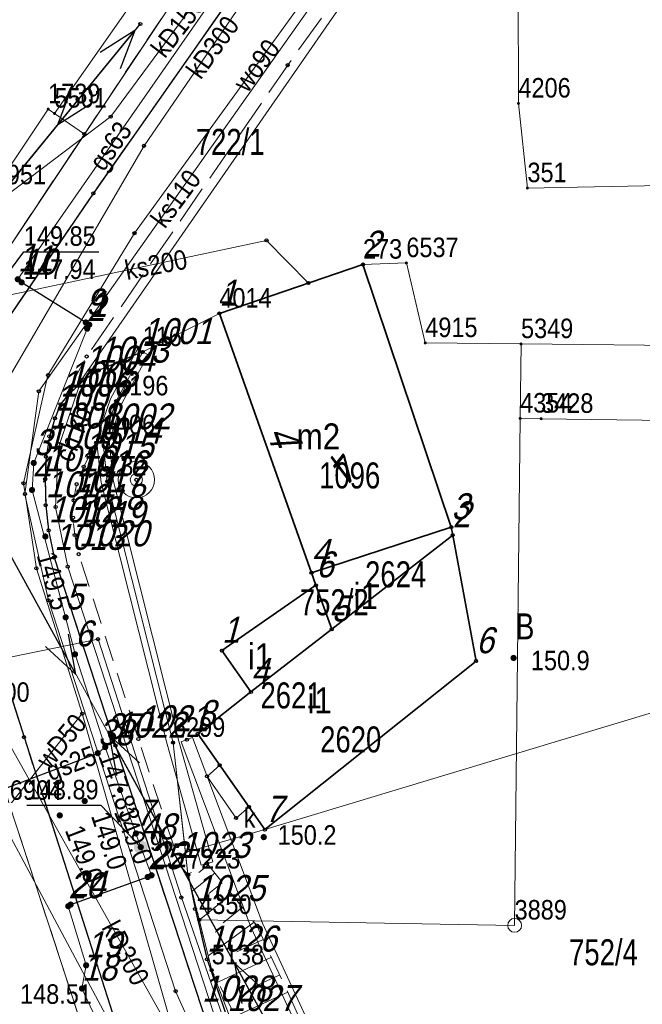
# Model space of a CAD drawing. Header units: metres. Extents: x 5548743 to 5556416, y 5707500 to 5714000.
# Tile 204 of 244: x 5554537 to 5554573, y 5710426 to 5710482. Entities that reach past the tile are written whole.
import ezdxf
from ezdxf.enums import TextEntityAlignment as Align

# ---------------------------------------------------------------- set-up
doc = ezdxf.new("R2010")
doc.units = ezdxf.units.M
for name, pattern in [('1.5_0.75', [2.25, 1.5, -0.75]), ('2.25_0.75', [3, 2.25, -0.75]), ('219-1000', [0]), ('suep_nn_1000', [0])]:
    doc.linetypes.add(name, pattern=pattern)
doc.layers.get('0').update_dxf_attribs({"color": 2, "lineweight": 5})
doc.styles.get("Standard").update_dxf_attribs({"font": 'Working1250', "width": 0.75})
doc.linetypes.add('902-1000', pattern='A,5,0,[1,ksztalty.shx,S=1,R=0,X=0,Y=0],5', length=10)
doc.linetypes.add('otdn_1000', pattern='A,7,0,[21,ksztalty.shx,S=0.7,R=0,X=0,Y=0]', length=7)

# ---------------------------------------------------------------- blocks, each defined once
blk = doc.blocks.new('PUNKTBUD')
at = {"color": 0}
blk.add_circle((0, 0), 0.09, dxfattribs=at)
blk = doc.blocks.new('203')
at = {"linetype": 'Continuous', "lineweight": 0}
h = blk.add_hatch(color=0, dxfattribs=at)
edge = h.paths.add_edge_path()
edge.add_arc((0, 0), 0.09, 0, 360)
blk = doc.blocks.new('202')
at = {"color": 0, "linetype": 'Continuous', "lineweight": 0}
blk.add_circle((0, 0), 0.4, dxfattribs=at)
blk = doc.blocks.new('PW01')
at = {"linetype": 'Continuous', "lineweight": 13}
h = blk.add_hatch(color=0, dxfattribs=at)
edge = h.paths.add_edge_path()
edge.add_arc((0, 0), 0.18, 0, 360)
blk = doc.blocks.new('SUEP1')
at = {"color": 0, "linetype": 'Continuous'}
for p, q in [((7.5, 0), (5.25, 0.75)), ((22.5, 0), (20.25, 0.75)), ((0, 0), (7.5, 0)), ((7.5, 0), (5.25, -0.75)), ((7.5, 0), (22.5, 0)), ((22.5, 0), (20.25, -0.75))]:
    blk.add_line(p, q, dxfattribs=at)
blk = doc.blocks.new('US13')
at = {"color": 0, "linetype": 'Continuous', "lineweight": 13}
for radius in [1.05, 0.35]:
    blk.add_circle((0, 0), radius, dxfattribs=at)
blk = doc.blocks.new('US25')
at = {"linetype": 'Continuous', "lineweight": 13}
h = blk.add_hatch(color=0, dxfattribs=at)
edge = h.paths.add_edge_path()
edge.add_arc((0, 0), 0.4, 0, 360)
blk = doc.blocks.new('PIKIETAW1891')
at = {"color": 0}
blk.add_circle((0, 0), 0.09, dxfattribs=at)

msp = doc.modelspace()

# ---------------------------------------------------------------- linework, layer by layer
at = {"layer": '000 Inne (niezydentyfikowane)', "color": 7, "linetype": 'CONTINUOUS', "lineweight": 18, "flags": 128}
for points in [[(5554548.18, 5710433.58), (5554547.63, 5710433.14)], [(5554548.55, 5710433.12), (5554547.25, 5710432.07)], [(5554548.99, 5710432.56), (5554548.22, 5710431.94)], [(5554549.52, 5710431.91), (5554547.66, 5710430.41)], [(5554550.14, 5710431.14), (5554549.03, 5710430.25)], [(5554550.83, 5710430.28), (5554548.17, 5710428.35)], [(5554551.35, 5710429.29), (5554549.82, 5710428.58)], [(5554551.83, 5710428.26), (5554548.73, 5710426.83)], [(5554552.3, 5710427.25), (5554550.77, 5710426.54)], [(5554552.76, 5710426.25), (5554549.75, 5710424.86)]]:
    msp.add_lwpolyline(points, dxfattribs=at)
at = {"layer": '217-kontur klasyfikacyjny', "color": 3, "linetype": 'CONTINUOUS', "lineweight": 18, "flags": 128}
for points in [[(5554580.53, 5710444.41), (5554551.45, 5710435.62)], [(5554551.45, 5710435.62), (5554546.87, 5710434.31)], [(5554546.87, 5710434.31), (5554547.01, 5710433.04)], [(5554547.01, 5710433.04), (5554547.66, 5710430.42)], [(5554547.66, 5710430.42), (5554548.38, 5710427.52)], [(5554548.38, 5710427.52), (5554550.53, 5710421.93)]]:
    msp.add_lwpolyline(points, dxfattribs=at)
at = {"layer": '218-kontur użytku gruntowego', "color": 3, "linetype": 'CONTINUOUS', "lineweight": 18, "flags": 128}
for points in [[(5554566.06, 5710477.49), (5554566.02, 5710490.88)], [(5554548.36, 5710486.71), (5554541.04, 5710475.72)], [(5554538.95, 5710477.16), (5554535.82, 5710472.49)], [(5554539.32, 5710476.91), (5554538.95, 5710477.16)], [(5554566.58, 5710472.61), (5554566.06, 5710477.49)], [(5554541.04, 5710475.72), (5554539.32, 5710476.91)], [(5554533.88, 5710464.98), (5554541.04, 5710475.72)], [(5554541.04, 5710475.72), (5554533.88, 5710464.98)], [(5554587.77, 5710473.02), (5554566.58, 5710472.61)], [(5554557.1, 5710468.2), (5554548.82, 5710465.38)], [(5554548.82, 5710465.38), (5554557.1, 5710468.2)], [(5554559.6, 5710468.29), (5554557.1, 5710468.2)], [(5554557.1, 5710468.2), (5554559.6, 5710468.29)], [(5554560.69, 5710463.68), (5554559.6, 5710468.29)], [(5554559.6, 5710468.29), (5554560.69, 5710463.68)], [(5554548.82, 5710465.38), (5554544.4, 5710463.16)], [(5554544.4, 5710463.16), (5554548.82, 5710465.38)], [(5554566.21, 5710463.62), (5554560.69, 5710463.68)], [(5554560.69, 5710463.68), (5554566.21, 5710463.62)], [(5554566.16, 5710459.33), (5554566.21, 5710463.62)], [(5554566.21, 5710463.62), (5554587.57, 5710463.39)], [(5554544.4, 5710463.16), (5554542.87, 5710460.32)], [(5554542.87, 5710460.32), (5554544.4, 5710463.16)], [(5554542.87, 5710460.32), (5554542.1, 5710458.08)], [(5554542.1, 5710458.08), (5554542.87, 5710460.32)], [(5554567.37, 5710459.31), (5554566.16, 5710459.33)], [(5554590.64, 5710459), (5554567.37, 5710459.31)], [(5554542.1, 5710458.08), (5554542.36, 5710455.7)], [(5554542.36, 5710455.7), (5554542.1, 5710458.08)], [(5554542.36, 5710455.7), (5554546.15, 5710440.63)], [(5554546.15, 5710440.63), (5554542.36, 5710455.7)], [(5554551.45, 5710435.62), (5554580.53, 5710444.41)], [(5554580.53, 5710444.41), (5554551.45, 5710435.62)], [(5554546.15, 5710440.63), (5554546.87, 5710434.31)], [(5554546.87, 5710434.31), (5554546.15, 5710440.63)], [(5554542.49, 5710419.44), (5554536.74, 5710437)], [(5554536.74, 5710437), (5554542.49, 5710419.44)], [(5554546.87, 5710434.31), (5554551.45, 5710435.62)], [(5554551.45, 5710435.62), (5554546.87, 5710434.31)], [(5554546.87, 5710434.31), (5554547.01, 5710433.04)], [(5554547.01, 5710433.04), (5554546.87, 5710434.31)], [(5554547.01, 5710433.04), (5554547.66, 5710430.42)], [(5554547.66, 5710430.42), (5554547.01, 5710433.04)], [(5554547.66, 5710430.42), (5554548.38, 5710427.52)], [(5554548.38, 5710427.52), (5554547.66, 5710430.42)], [(5554548.38, 5710427.52), (5554550.53, 5710421.93)], [(5554550.53, 5710421.93), (5554548.38, 5710427.52)]]:
    msp.add_lwpolyline(points, dxfattribs=at)
at = {"layer": '219-działka ewidencyjna', "color": 7, "linetype": '219-1000', "lineweight": 18, "flags": 128}
for points in [[(5554566.02, 5710490.88), (5554566.06, 5710477.49)], [(5554546.9, 5710487.74), (5554539.32, 5710476.91)], [(5554548.36, 5710486.71), (5554533.88, 5710464.98)], [(5554538.95, 5710477.16), (5554535.82, 5710472.49)], [(5554538.95, 5710477.16), (5554539.32, 5710476.91)], [(5554566.06, 5710477.49), (5554566.58, 5710472.61)], [(5554566.58, 5710472.61), (5554587.77, 5710473.02)], [(5554557.1, 5710468.2), (5554548.82, 5710465.38)], [(5554559.6, 5710468.29), (5554557.1, 5710468.2)], [(5554559.6, 5710468.29), (5554560.69, 5710463.68)], [(5554548.82, 5710465.38), (5554544.4, 5710463.16)], [(5554560.69, 5710463.68), (5554566.21, 5710463.62)], [(5554566.21, 5710463.62), (5554566.16, 5710459.33)], [(5554566.21, 5710463.62), (5554587.57, 5710463.39)], [(5554544.4, 5710463.16), (5554542.87, 5710460.32)], [(5554542.87, 5710460.32), (5554542.1, 5710458.08)], [(5554566.16, 5710459.33), (5554565.84, 5710430.1)], [(5554566.16, 5710459.33), (5554567.37, 5710459.31)], [(5554567.37, 5710459.31), (5554590.64, 5710459)], [(5554542.1, 5710458.08), (5554542.36, 5710455.7)], [(5554542.36, 5710455.7), (5554546.15, 5710440.63)], [(5554546.15, 5710440.63), (5554547.01, 5710433.04)], [(5554536.74, 5710437), (5554542.49, 5710419.44)], [(5554547.01, 5710433.04), (5554547.66, 5710430.42)], [(5554547.66, 5710430.42), (5554548.38, 5710427.52)], [(5554547.66, 5710430.42), (5554565.84, 5710430.1)], [(5554548.38, 5710427.52), (5554550.53, 5710421.93)]]:
    msp.add_lwpolyline(points, dxfattribs=at)
at = {"layer": '312-budynek ewidencyjny', "color": 7, "linetype": 'CONTINUOUS', "lineweight": 35, "flags": 128}
for points in [[(5554548.82, 5710465.38), (5554557.1, 5710468.2)], [(5554557.1, 5710468.2), (5554562.19, 5710453.06)], [(5554554.13, 5710450.43), (5554548.82, 5710465.38)], [(5554562.19, 5710453.06), (5554554.13, 5710450.43)], [(5554554.13, 5710450.43), (5554562.19, 5710453.06)], [(5554562.19, 5710453.06), (5554562.27, 5710452.6)], [(5554555.3, 5710447.17), (5554562.27, 5710452.6)], [(5554562.27, 5710452.6), (5554555.3, 5710447.17)], [(5554562.27, 5710452.6), (5554563.62, 5710445.34)], [(5554554.39, 5710449.71), (5554554.13, 5710450.43)], [(5554548.97, 5710445.94), (5554554.39, 5710449.71)], [(5554554.39, 5710449.71), (5554555.3, 5710447.17)], [(5554555.3, 5710447.17), (5554554.39, 5710449.71)], [(5554555.3, 5710447.17), (5554550.64, 5710443.56)], [(5554550.64, 5710443.56), (5554555.3, 5710447.17)], [(5554550.64, 5710443.56), (5554548.97, 5710445.94)], [(5554563.62, 5710445.34), (5554551.45, 5710435.62)], [(5554547.57, 5710441.14), (5554550.64, 5710443.56)], [(5554551.45, 5710435.62), (5554547.57, 5710441.14)]]:
    msp.add_lwpolyline(points, dxfattribs=at)
at = {"layer": 'chodnik', "color": 7, "linetype": '1.5_0.75', "lineweight": 18, "flags": 128}
for points in [[(5554532.08, 5710458.09), (5554531.99, 5710455.98), (5554532.25, 5710453.02), (5554532.74, 5710450.32), (5554533.44, 5710447.83), (5554534.68, 5710444.02), (5554534.99, 5710442.97), (5554536.74, 5710437), (5554542.49, 5710419.44), (5554543.85, 5710419.42), (5554545.3, 5710412.25), (5554545.96, 5710408.03), (5554547.16, 5710400.72), (5554548.24, 5710389.35), (5554548.88, 5710388.04), (5554548.49, 5710373.4), (5554548.49, 5710363.79), (5554546.86, 5710362.55), (5554548.47, 5710362.53), (5554549.27, 5710364.04), (5554549.91, 5710384.1), (5554549.03, 5710396.04), (5554548.86, 5710400.12), (5554547.7, 5710407.21), (5554544.82, 5710418.32), (5554537.56, 5710440.95), (5554534.1, 5710451.79), (5554533.79, 5710454.43), (5554533.73, 5710456.95), (5554534.22, 5710459.49), (5554534.96, 5710461.83), (5554535.76, 5710463.83), (5554541.56, 5710472.31), (5554556.37, 5710493.43), (5554560.68, 5710499.75), (5554564.07, 5710505.16), (5554565.93, 5710508.46), (5554566.9, 5710511.15), (5554567.37, 5710514.62), (5554567.26, 5710517.18), (5554566.47, 5710521.33), (5554565.49, 5710527.79), (5554564.19, 5710535.17), (5554562.95, 5710534.86), (5554565.38, 5710516.26), (5554565.73, 5710512.79), (5554554.2, 5710495.49), (5554548.36, 5710486.71), (5554541.04, 5710475.72), (5554533.88, 5710464.98), (5554532.8, 5710460.85)], [(5554544.38, 5710463.16), (5554541.86, 5710462.09), (5554541.06, 5710461.58), (5554540.09, 5710460.66), (5554539.66, 5710460.14), (5554539.34, 5710459.33), (5554539.02, 5710458.29), (5554538.83, 5710457.11), (5554538.78, 5710455.82), (5554538.81, 5710454.33), (5554538.98, 5710452.88), (5554539.3, 5710451.3), (5554542.83, 5710440.47), (5554547.82, 5710425.26), (5554548.84, 5710422.52), (5554549.98, 5710420.22), (5554551.3, 5710418.13), (5554552.49, 5710416.32), (5554553.88, 5710414.46), (5554555.48, 5710412.59), (5554556.85, 5710411.07), (5554560.9, 5710407.26), (5554561.35, 5710407.82), (5554557.56, 5710411.83), (5554556.11, 5710413.39), (5554554.74, 5710415.13), (5554553.53, 5710417.02), (5554552.37, 5710418.92), (5554551.22, 5710420.82), (5554550.14, 5710422.71), (5554549.28, 5710424.71), (5554548.11, 5710428.14), (5554547.42, 5710431.05), (5554547.02, 5710433.02), (5554546.56, 5710433.54), (5554544.15, 5710440.84), (5554540.71, 5710451.5), (5554540.48, 5710452.61), (5554540.38, 5710453.6), (5554540.42, 5710454.61), (5554540.6, 5710455.54), (5554541, 5710456.55), (5554541.44, 5710457.42), (5554542, 5710458.24)]]:
    msp.add_lwpolyline(points, close=True, dxfattribs=at)
at = {"layer": 'jezdnia', "color": 7, "linetype": '2.25_0.75', "lineweight": 18, "flags": 128}
msp.add_lwpolyline([(5554551.3, 5710418.13), (5554549.98, 5710420.22), (5554548.84, 5710422.52), (5554547.82, 5710425.26), (5554542.83, 5710440.47), (5554539.3, 5710451.3), (5554538.98, 5710452.88), (5554538.81, 5710454.33), (5554538.78, 5710455.82), (5554538.83, 5710457.11), (5554539.02, 5710458.29), (5554539.34, 5710459.33), (5554539.66, 5710460.14), (5554541.17, 5710462.9), (5554552.76, 5710479.69), (5554556.79, 5710485.31), (5554558.14, 5710486.87), (5554558.97, 5710487.29), (5554559.37, 5710487.15), (5554565.63, 5710494.72), (5554565.86, 5710495.64), (5554566.47, 5710496.99), (5554567.87, 5710498.31), (5554569.79, 5710499.44), (5554572.85, 5710500.21), (5554575.38, 5710500.73), (5554574.25, 5710505.45), (5554573.34, 5710505.71), (5554570.77, 5710523.5), (5554568.76, 5710534.51), (5554564.19, 5710535.17), (5554565.49, 5710527.79), (5554566.47, 5710521.33), (5554567.26, 5710517.18), (5554567.37, 5710514.62), (5554566.9, 5710511.15), (5554565.93, 5710508.46), (5554564.07, 5710505.16), (5554560.68, 5710499.75), (5554556.37, 5710493.43), (5554541.56, 5710472.31), (5554535.76, 5710463.83), (5554534.96, 5710461.83), (5554534.22, 5710459.49), (5554533.73, 5710456.95), (5554533.79, 5710454.43), (5554534.1, 5710451.79), (5554537.56, 5710440.95), (5554544.82, 5710418.32), (5554547.7, 5710407.21), (5554548.86, 5710400.12), (5554549.03, 5710396.04), (5554549.91, 5710384.1), (5554549.27, 5710364.04), (5554548.47, 5710362.53), (5554546.66, 5710357.04), (5554545.52, 5710347.27), (5554542.56, 5710337.71), (5554542.69, 5710336.23), (5554533.94, 5710305.94), (5554531.54, 5710294.25), (5554530.7, 5710289.26), (5554530.26, 5710286.71), (5554529.57, 5710282.69), (5554528.95, 5710279.05), (5554532.95, 5710279.32), (5554535.67, 5710286.43), (5554537.54, 5710291.34), (5554539.14, 5710298.49), (5554547.63, 5710334.83), (5554552.61, 5710352.25), (5554552.39, 5710352.3), (5554553.82, 5710353.87), (5554554.69, 5710354.84), (5554555.09, 5710360.54), (5554555.26, 5710365.27), (5554555.16, 5710369.61), (5554554.61, 5710373.21), (5554554.51, 5710375.14), (5554553.36, 5710389.04), (5554553.08, 5710390.19), (5554555.58, 5710397.68), (5554555.95, 5710398.1), (5554556.41, 5710398.2), (5554557.28, 5710397.88), (5554557.96, 5710398.35), (5554560.1, 5710406.11), (5554560.9, 5710407.26), (5554556.85, 5710411.07), (5554555.48, 5710412.59), (5554553.88, 5710414.46), (5554552.49, 5710416.32)], close=True, dxfattribs=at)
at = {"layer": 'krawężnik', "color": 7, "linetype": 'CONTINUOUS', "lineweight": 25, "flags": 128}
for points in [[(5554564.19, 5710535.17), (5554565.49, 5710527.79), (5554566.47, 5710521.33), (5554567.26, 5710517.18), (5554567.37, 5710514.62), (5554566.9, 5710511.15), (5554565.93, 5710508.46), (5554564.07, 5710505.16), (5554560.68, 5710499.75), (5554556.37, 5710493.43), (5554541.56, 5710472.31), (5554535.76, 5710463.83), (5554534.96, 5710461.83), (5554534.22, 5710459.49), (5554533.73, 5710456.95), (5554533.79, 5710454.43), (5554534.1, 5710451.79), (5554537.56, 5710440.95), (5554544.82, 5710418.32), (5554547.7, 5710407.21), (5554548.86, 5710400.12), (5554549.03, 5710396.04), (5554549.91, 5710384.1), (5554549.27, 5710364.04)], [(5554544.38, 5710463.16), (5554541.86, 5710462.09), (5554541.06, 5710461.58), (5554540.09, 5710460.66), (5554539.66, 5710460.14), (5554539.34, 5710459.33), (5554539.02, 5710458.29), (5554538.83, 5710457.11), (5554538.78, 5710455.82), (5554538.81, 5710454.33), (5554538.98, 5710452.88), (5554539.3, 5710451.3), (5554542.83, 5710440.47), (5554547.82, 5710425.26), (5554548.84, 5710422.52), (5554549.98, 5710420.22), (5554551.3, 5710418.13), (5554552.49, 5710416.32), (5554553.88, 5710414.46), (5554555.48, 5710412.59), (5554556.85, 5710411.07), (5554560.9, 5710407.26)]]:
    msp.add_lwpolyline(points, dxfattribs=at)
at = {"layer": 'obudowa ochronna przewodu', "color": 7, "linetype": 'CONTINUOUS', "lineweight": 25, "flags": 128}
for points in [[(5554541.12, 5710464.86), (5554537.42, 5710467.17)], [(5554534.57, 5710437.29), (5554541.81, 5710440.03)], [(5554540.25, 5710431.3), (5554544.69, 5710432.89), (5554544.91, 5710432.99)]]:
    msp.add_lwpolyline(points, dxfattribs=at)
at = {"layer": 'ogrodzenie trwałe', "color": 7, "linetype": '902-1000', "lineweight": 25, "flags": 128}
msp.add_lwpolyline([(5554547.02, 5710433.02), (5554547.42, 5710431.05), (5554548.11, 5710428.14), (5554549.28, 5710424.71), (5554550.14, 5710422.71), (5554551.22, 5710420.82), (5554552.37, 5710418.92), (5554553.53, 5710417.02), (5554554.74, 5710415.13), (5554556.11, 5710413.39), (5554557.56, 5710411.83), (5554561.35, 5710407.82), (5554562.06, 5710407.01), (5554565.56, 5710404.03), (5554568.55, 5710402.16), (5554577.33, 5710398.03), (5554589.23, 5710392.47)], dxfattribs=at)
at = {"layer": 'przewód elektroenergetyczny niskiego napięcia', "color": 1, "linetype": 'suep_nn_1000', "lineweight": 18, "flags": 128}
for points in [[(5554529.7, 5710464.28), (5554544.26, 5710482.07)], [(5554544.26, 5710482.07), (5554529.7, 5710464.28)], [(5554553.31, 5710421.36), (5554529.7, 5710464.28)]]:
    msp.add_lwpolyline(points, dxfattribs=at)
at = {"layer": 'przewód elektroenergetyczny podziemny', "color": 1, "linetype": 'CONTINUOUS', "lineweight": 18, "flags": 128}
msp.add_lwpolyline([(5554552.46, 5710492.87), (5554554.47, 5710491.45), (5554559.24, 5710485.42), (5554558.39, 5710484.24), (5554556.69, 5710484.36), (5554555.33, 5710482.41), (5554540.86, 5710461.54), (5554539.55, 5710457.66), (5554539.38, 5710454.22), (5554540.08, 5710450.78), (5554549.16, 5710423.01), (5554554.23, 5710414.78), (5554555.56, 5710410.77), (5554556.76, 5710409.11), (5554564.81, 5710402.35), (5554602.28, 5710384.25), (5554612.23, 5710379.31), (5554650.18, 5710363.43), (5554674.33, 5710354.67), (5554714.73, 5710341.27), (5554738.42, 5710333.46), (5554741.19, 5710333.55), (5554744.01, 5710335.04)], dxfattribs=at)
at = {"layer": 'przewód gazowy', "color": 40, "linetype": 'CONTINUOUS', "lineweight": 18, "flags": 128}
for points in [[(5554544.29, 5710434.61), (5554544.01, 5710435.4), (5554542.24, 5710440.38), (5554540.5, 5710445.73), (5554539.96, 5710447.86), (5554538.02, 5710455.2), (5554538.12, 5710456.76), (5554541.2, 5710464.5), (5554541.32, 5710464.73), (5554541.12, 5710464.86), (5554537.42, 5710467.17), (5554537.2, 5710467.35), (5554550, 5710485.76), (5554554.97, 5710493.06), (5554557.26, 5710496.22), (5554561.53, 5710502.67), (5554562.99, 5710502.84), (5554565.89, 5710507.95), (5554567.24, 5710511.33)], [(5554531.53, 5710433.92), (5554533.06, 5710436.77), (5554534.57, 5710437.29), (5554541.81, 5710440.03), (5554542.24, 5710440.38)], [(5554584.71, 5710387.89), (5554583.48, 5710388.27), (5554569.17, 5710393.78), (5554558.24, 5710397.72), (5554556.6, 5710398.56), (5554550.04, 5710401.11), (5554549.73, 5710401.2), (5554549.7, 5710401.98), (5554548.33, 5710408.19), (5554545.7, 5710420.69), (5554543.42, 5710421.08), (5554540.9, 5710426.46), (5554541.14, 5710427.8), (5554540.11, 5710431.21), (5554540.25, 5710431.3), (5554544.69, 5710432.89), (5554544.91, 5710432.99), (5554544.29, 5710434.61)]]:
    msp.add_lwpolyline(points, dxfattribs=at)
at = {"layer": 'przewód kanalizacyjny', "color": 34, "linetype": 'CONTINUOUS', "lineweight": 18, "flags": 128}
for points in [[(5554530.63, 5710451.33), (5554544.48, 5710475.04), (5554559.68, 5710497.25), (5554572.54, 5710503.78), (5554619.33, 5710504.63)], [(5554561.69, 5710324.6), (5554544.81, 5710332.13), (5554551.71, 5710361.06), (5554551.6, 5710406.67), (5554551.93, 5710415.84), (5554549.2, 5710419.88), (5554546.3, 5710426.31), (5554538.97, 5710448.84), (5554537.61, 5710454.97), (5554538.41, 5710460.89), (5554567.62, 5710502.25), (5554571.02, 5710502.86)], [(5554530.51, 5710467.62), (5554542.56, 5710476.73), (5554549.62, 5710486.31), (5554554.16, 5710492.86)], [(5554553.95, 5710467.13), (5554551.54, 5710469.59), (5554535.49, 5710466.19)], [(5554554.21, 5710409.41), (5554549.06, 5710418.58), (5554530.63, 5710451.33)]]:
    msp.add_lwpolyline(points, dxfattribs=at)
at = {"layer": 'przewód telekomunikacyjny podziemny', "color": 30, "linetype": 'CONTINUOUS', "lineweight": 18, "flags": 128}
for points in [[(5554572.95, 5710399.15), (5554567.07, 5710401.77), (5554562.44, 5710406.42), (5554554.69, 5710414.54), (5554549.39, 5710423.78), (5554546.63, 5710431.71), (5554541.83, 5710446.6), (5554531.76, 5710444.54)], [(5554520.13, 5710253.53), (5554524.3, 5710262.27), (5554532.39, 5710294.37), (5554536.3, 5710309.12), (5554545.37, 5710340), (5554546.93, 5710348.09), (5554549.05, 5710366.44), (5554549.89, 5710385.09), (5554549.48, 5710399.33), (5554545.52, 5710418.85), (5554531.76, 5710444.54)]]:
    msp.add_lwpolyline(points, dxfattribs=at)
at = {"layer": 'przewód wodociągowy', "color": 5, "linetype": 'CONTINUOUS', "lineweight": 18, "flags": 128}
for points in [[(5554555.19, 5710401.39), (5554555.09, 5710401.89), (5554552.05, 5710403.4), (5554540.92, 5710442.31), (5554538.27, 5710450.68), (5554537.53, 5710455.59), (5554538.94, 5710461.82), (5554543.93, 5710470.01), (5554557.16, 5710488.28), (5554567.16, 5710500.13), (5554570.1, 5710501.79), (5554570.37, 5710501.88)], [(5554534.64, 5710433.82), (5554536.17, 5710436.33), (5554540.92, 5710442.31)]]:
    msp.add_lwpolyline(points, dxfattribs=at)
at = {"layer": 'rzedna-Atr2', "color": 7, "flags": 128}
for points in [[(5554535.49, 5710466.19), (5554537.55, 5710468.93), (5554541.88, 5710468.93)], [(5554544.29, 5710434.61), (5554542, 5710437.02), (5554537.717, 5710437.02)]]:
    msp.add_lwpolyline(points, dxfattribs=at)
at = {"layer": 'skarpa nieumocniona', "color": 7, "linetype": '1.5_0.75', "lineweight": 18, "flags": 128}
msp.add_lwpolyline([(5554547.01, 5710433.04), (5554547.66, 5710430.42), (5554548.38, 5710427.52), (5554554.74, 5710415.13), (5554564.48, 5710405.01), (5554576.5, 5710398.37), (5554592.71, 5710407.28), (5554590.67, 5710408.63), (5554581.38, 5710403.47), (5554576.34, 5710402.86), (5554571.89, 5710404.06), (5554565.72, 5710408.33), (5554557.68, 5710417.56), (5554554.84, 5710421.76), (5554550.98, 5710430.09), (5554548.11, 5710433.66)], close=True, dxfattribs=at)
msp.add_lwpolyline([(5554547.01, 5710433.04), (5554547.66, 5710430.42), (5554548.38, 5710427.52), (5554554.74, 5710415.13), (5554564.48, 5710405.01), (5554576.5, 5710398.37), (5554592.71, 5710407.28), (5554590.67, 5710408.63), (5554581.38, 5710403.47), (5554576.34, 5710402.86), (5554571.89, 5710404.06), (5554565.72, 5710408.33), (5554557.68, 5710417.56), (5554554.84, 5710421.76), (5554550.98, 5710430.09), (5554548.11, 5710433.66)], close=True, dxfattribs=at)
at = {"layer": 'właz do komory lub kanału', "color": 7, "linetype": 'CONTINUOUS', "lineweight": 18, "flags": 128}
msp.add_lwpolyline([(5554548.84, 5710439.33), (5554550.53, 5710436.93), (5554549.78, 5710436.29), (5554548.11, 5710438.69)], close=True, dxfattribs=at)
at = {"layer": 'ściana oporowa (linia)', "color": 0, "linetype": 'otdn_1000', "lineweight": 18}
for p, q in [((5554544.092, 5710463.326), (5554542.547, 5710460.461)), ((5554544.092, 5710463.326), (5554544.4, 5710463.16)), ((5554542.547, 5710460.461), (5554541.735, 5710458.121)), ((5554541.735, 5710458.121), (5554542.014, 5710455.638)), ((5554542.014, 5710455.638), (5554545.812, 5710440.54)), ((5554547.278, 5710440.933), (5554546.95, 5710440.81)), ((5554551.303, 5710430.225), (5554547.278, 5710440.933)), ((5554545.812, 5710440.54), (5554547.773, 5710433.565)), ((5554547.773, 5710433.565), (5554548.11, 5710433.66)), ((5554555.146, 5710421.933), (5554551.303, 5710430.225))]:
    msp.add_line(p, q, dxfattribs=at)
at = {"layer": 'ściana oporowa (linia)', "color": 0, "lineweight": 18}
for p, q in [((5554544.708, 5710462.994), (5554543.193, 5710460.179)), ((5554544.708, 5710462.994), (5554544.4, 5710463.16)), ((5554543.193, 5710460.179), (5554542.465, 5710458.039)), ((5554542.465, 5710458.039), (5554542.706, 5710455.762)), ((5554542.706, 5710455.762), (5554546.488, 5710440.72)), ((5554546.622, 5710440.687), (5554546.95, 5710440.81)), ((5554546.488, 5710440.72), (5554548.447, 5710433.755)), ((5554550.657, 5710429.955), (5554546.622, 5710440.687)), ((5554548.447, 5710433.755), (5554548.11, 5710433.66)), ((5554554.534, 5710421.587), (5554550.657, 5710429.955))]:
    msp.add_line(p, q, dxfattribs=at)

# ---------------------------------------------------------------- block references
at = {"layer": '202-punkt graniczny', "color": 7, "linetype": 'CONTINUOUS', "lineweight": 18}
msp.add_blockref('202', (5554565.84, 5710430.1), dxfattribs=at)
at = {"layer": '203-punkt graniczny', "color": 7, "linetype": 'CONTINUOUS', "lineweight": 18}
for p in [(5554538.95, 5710477.16), (5554566.06, 5710477.49), (5554539.32, 5710476.91), (5554566.58, 5710472.61), (5554557.1, 5710468.2), (5554559.6, 5710468.29), (5554548.82, 5710465.38), (5554560.69, 5710463.68), (5554566.21, 5710463.62), (5554544.4, 5710463.16), (5554542.87, 5710460.32), (5554566.16, 5710459.33), (5554567.37, 5710459.31), (5554542.1, 5710458.08), (5554542.36, 5710455.7), (5554546.15, 5710440.63), (5554547.01, 5710433.04), (5554547.66, 5710430.42), (5554548.38, 5710427.52)]:
    msp.add_blockref('203', p, dxfattribs=at)
at = {"layer": 'pikieta naturalna', "color": 7, "linetype": 'CONTINUOUS', "lineweight": 13}
for p in [(5554538.79, 5710452.52), (5554565.78, 5710445.52), (5554543.1, 5710437.91), (5554541.06, 5710437.27), (5554539.62, 5710436.44), (5554551.38, 5710435.19)]:
    msp.add_blockref('PW01', p, dxfattribs=at)
at = {"layer": 'przewód elektroenergetyczny niskiego napięcia', "color": 1, "linetype": 'CONTINUOUS', "lineweight": 18}
for p, rotation in [((5554544.26, 5710482.07), 230.702), ((5554529.7, 5710464.28), 50.702), ((5554529.7, 5710464.28), 298.815), ((5554553.31, 5710421.36), 118.815)]:
    msp.add_blockref('SUEP1', p, dxfattribs=dict(at, rotation=rotation))
at = {"layer": 'Punkt budynku', "color": 5, "linetype": 'CONTINUOUS', "lineweight": 13}
for p in [(5554557.1, 5710468.2), (5554548.82, 5710465.38), (5554562.19, 5710453.06), (5554562.27, 5710452.6), (5554554.13, 5710450.43), (5554554.39, 5710449.71), (5554555.3, 5710447.17), (5554548.97, 5710445.94), (5554563.62, 5710445.34), (5554550.64, 5710443.56), (5554547.57, 5710441.14), (5554551.45, 5710435.62)]:
    msp.add_blockref('PUNKTBUD', p, dxfattribs=at)
at = {"layer": 'Punkt roboczy BDOT GESUT K1', "color": 6, "linetype": 'CONTINUOUS', "lineweight": 18}
for p in [(5554544.26, 5710482.07), (5554552.76, 5710479.69), (5554542.56, 5710476.73), (5554541.04, 5710475.72), (5554544.48, 5710475.04), (5554541.56, 5710472.31), (5554541.56, 5710472.31), (5554541.56, 5710472.31), (5554543.93, 5710470.01), (5554551.54, 5710469.59), (5554537.42, 5710467.17), (5554537.42, 5710467.17), (5554537.42, 5710467.17), (5554553.95, 5710467.13), (5554541.12, 5710464.86), (5554541.12, 5710464.86), (5554541.12, 5710464.86), (5554541.32, 5710464.73), (5554541.32, 5710464.73), (5554541.2, 5710464.5), (5554541.2, 5710464.5), (5554541.17, 5710462.9), (5554544.38, 5710463.16), (5554544.38, 5710463.16), (5554544.4, 5710463.16), (5554538.94, 5710461.82), (5554541.86, 5710462.09), (5554541.86, 5710462.09), (5554540.86, 5710461.54), (5554541.06, 5710461.58), (5554541.06, 5710461.58), (5554538.41, 5710460.89), (5554540.09, 5710460.66), (5554540.09, 5710460.66), (5554539.66, 5710460.14), (5554539.66, 5710460.14), (5554539.66, 5710460.14), (5554542.87, 5710460.32), (5554539.34, 5710459.33), (5554539.34, 5710459.33), (5554539.34, 5710459.33), (5554539.02, 5710458.29), (5554539.02, 5710458.29), (5554539.02, 5710458.29), (5554542, 5710458.24), (5554542.1, 5710458.08), (5554539.55, 5710457.66), (5554541.44, 5710457.42), (5554538.12, 5710456.76), (5554538.12, 5710456.76), (5554538.83, 5710457.11), (5554538.83, 5710457.11), (5554538.83, 5710457.11), (5554541, 5710456.55), (5554537.53, 5710455.59), (5554538.78, 5710455.82), (5554538.78, 5710455.82), (5554538.78, 5710455.82), (5554540.6, 5710455.54), (5554542.36, 5710455.7), (5554544.03, 5710455.79), (5554537.61, 5710454.97), (5554538.02, 5710455.2), (5554538.02, 5710455.2), (5554540.42, 5710454.61), (5554538.81, 5710454.33), (5554538.81, 5710454.33), (5554538.81, 5710454.33), (5554539.38, 5710454.22), (5554540.38, 5710453.6), (5554538.98, 5710452.88), (5554538.98, 5710452.88), (5554538.98, 5710452.88), (5554538.79, 5710452.52), (5554540.48, 5710452.61), (5554540.71, 5710451.5), (5554539.3, 5710451.3), (5554539.3, 5710451.3), (5554539.3, 5710451.3), (5554538.27, 5710450.68), (5554540.08, 5710450.78), (5554538.97, 5710448.84), (5554539.96, 5710447.86), (5554539.96, 5710447.86), (5554541.83, 5710446.6), (5554540.5, 5710445.73), (5554540.5, 5710445.73), (5554565.78, 5710445.52), (5554540.92, 5710442.31), (5554540.92, 5710442.31), (5554537.56, 5710440.95), (5554537.56, 5710440.95), (5554537.56, 5710440.95), (5554544.15, 5710440.84), (5554546.95, 5710440.81), (5554542.24, 5710440.38), (5554542.24, 5710440.38), (5554542.24, 5710440.38), (5554542.83, 5710440.47), (5554542.83, 5710440.47), (5554542.83, 5710440.47), (5554546.15, 5710440.63), (5554541.81, 5710440.03), (5554541.81, 5710440.03), (5554541.81, 5710440.03), (5554548.84, 5710439.33), (5554548.11, 5710438.69), (5554543.1, 5710437.91), (5554541.06, 5710437.27), (5554550.53, 5710436.93), (5554539.62, 5710436.44), (5554549.78, 5710436.29), (5554544.01, 5710435.4), (5554544.01, 5710435.4), (5554551.38, 5710435.19), (5554544.29, 5710434.61), (5554544.29, 5710434.61), (5554544.29, 5710434.61), (5554544.29, 5710434.61), (5554546.56, 5710433.54), (5554548.11, 5710433.66), (5554548.11, 5710433.66), (5554544.69, 5710432.89), (5554544.69, 5710432.89), (5554544.69, 5710432.89), (5554544.91, 5710432.99), (5554544.91, 5710432.99), (5554544.91, 5710432.99), (5554547.01, 5710433.04), (5554547.02, 5710433.02), (5554547.02, 5710433.02), (5554546.63, 5710431.71), (5554540.11, 5710431.21), (5554540.11, 5710431.21), (5554540.25, 5710431.3), (5554540.25, 5710431.3), (5554540.25, 5710431.3), (5554547.42, 5710431.05), (5554547.42, 5710431.05), (5554547.66, 5710430.42), (5554550.98, 5710430.09), (5554550.98, 5710430.09), (5554541.14, 5710427.8), (5554541.14, 5710427.8), (5554548.11, 5710428.14), (5554548.11, 5710428.14), (5554548.38, 5710427.52), (5554540.9, 5710426.46), (5554540.9, 5710426.46), (5554546.3, 5710426.31)]:
    msp.add_blockref('PIKIETAW1891', p, dxfattribs=at)
at = {"layer": 'rzedna', "color": 40, "linetype": 'CONTINUOUS', "lineweight": 18}
for p in [(5554537.2, 5710467.35), (5554537.42, 5710467.17), (5554541.12, 5710464.86), (5554541.2, 5710464.5), (5554541.32, 5710464.73), (5554538.12, 5710456.76), (5554538.02, 5710455.2), (5554539.96, 5710447.86), (5554540.5, 5710445.73), (5554542.24, 5710440.38), (5554541.81, 5710440.03), (5554544.01, 5710435.4), (5554544.29, 5710434.61), (5554544.69, 5710432.89), (5554544.91, 5710432.99), (5554540.11, 5710431.21), (5554540.25, 5710431.3), (5554541.14, 5710427.8), (5554540.9, 5710426.46)]:
    msp.add_blockref('PW01', p, dxfattribs=at)
at = {"layer": 'studnia zwykła', "color": 5, "linetype": 'CONTINUOUS', "lineweight": 18}
msp.add_blockref('US13', (5554544.03, 5710455.79), dxfattribs=at)
at = {"layer": 'zasuwa lub zawór', "color": 40, "linetype": 'CONTINUOUS', "lineweight": 18}
msp.add_blockref('US25', (5554544.29, 5710434.61), dxfattribs=at)

# ---------------------------------------------------------------- texts
at = {"layer": '202-punkt graniczny-Atr103', "color": 7, "width": 0.9}
for s, p in [('1200', (5554534.87, 5710442.65)), ('1200', (5554534.87, 5710442.65)), ('6904', (5554536.74, 5710437)), ('6904', (5554536.74, 5710437)), ('3889', (5554565.84, 5710430.1)), ('3889', (5554565.84, 5710430.1))]:
    msp.add_text(s, height=1.125, dxfattribs=at).set_placement(p, align=Align.BOTTOM_LEFT)
at = {"layer": '203-punkt graniczny-Atr103', "color": 7, "width": 0.9}
for s, p in [('4206', (5554566.06, 5710477.49)), ('4206', (5554566.06, 5710477.49)), ('1739', (5554538.95, 5710477.16)), ('1739', (5554538.95, 5710477.16)), ('5501', (5554539.32, 5710476.91)), ('5501', (5554539.32, 5710476.91)), ('5951', (5554535.82, 5710472.49)), ('5951', (5554535.82, 5710472.49)), ('351', (5554566.58, 5710472.61)), ('351', (5554566.58, 5710472.61)), ('6537', (5554559.6, 5710468.29)), ('6537', (5554559.6, 5710468.29)), ('273', (5554557.1, 5710468.2)), ('273', (5554557.1, 5710468.2)), ('4014', (5554548.82, 5710465.38)), ('4014', (5554548.82, 5710465.38)), ('116', (5554544.4, 5710463.16)), ('116', (5554544.4, 5710463.16)), ('4915', (5554560.69, 5710463.68)), ('4915', (5554560.69, 5710463.68)), ('5349', (5554566.21, 5710463.62)), ('5349', (5554566.21, 5710463.62)), ('6196', (5554542.87, 5710460.32)), ('6196', (5554542.87, 5710460.32)), ('4354', (5554566.16, 5710459.33)), ('4354', (5554566.16, 5710459.33)), ('3428', (5554567.37, 5710459.31)), ('3428', (5554567.37, 5710459.31)), ('1406', (5554542.1, 5710458.08)), ('1406', (5554542.1, 5710458.08)), ('732', (5554542.36, 5710455.7)), ('732', (5554542.36, 5710455.7)), ('6299', (5554546.15, 5710440.63)), ('6299', (5554546.15, 5710440.63)), ('7223', (5554547.01, 5710433.04)), ('7223', (5554547.01, 5710433.04)), ('4350', (5554547.66, 5710430.42)), ('4350', (5554547.66, 5710430.42)), ('5138', (5554548.38, 5710427.52)), ('5138', (5554548.38, 5710427.52))]:
    msp.add_text(s, height=1.125, dxfattribs=at).set_placement(p, align=Align.BOTTOM_LEFT)
at = {"layer": '210-oznaczenie konturu użytku gruntowego', "color": 3, "linetype": 'CONTINUOUS', "lineweight": 18, "width": 0.79}
msp.add_text('B', height=1.5, dxfattribs=at).set_placement((5554565.92, 5710446.59))
at = {"layer": '211-numer działki ewidencyjnej', "color": 7, "linetype": 'CONTINUOUS', "lineweight": 18, "width": 0.79}
for s, p in [('722/1', (5554547.46, 5710474.52)), ('752/2', (5554553.46, 5710447.98)), ('752/4', (5554568.98, 5710427.8))]:
    msp.add_text(s, height=1.5, dxfattribs=at).set_placement(p)
at = {"layer": '238-Punkt adresowy budynku', "color": 7, "linetype": 'CONTINUOUS', "lineweight": 18, "oblique": 15, "width": 0.79}
msp.add_text('4', height=1.8, rotation=288.249, dxfattribs=at).set_placement((5554551.69, 5710458.05), align=Align.CENTER)
msp.add_text('4', height=1.8, rotation=232.002, dxfattribs=at).set_placement((5554555.3, 5710458.04), align=Align.BOTTOM_LEFT)
at = {"layer": '312-oznaczenie budynku ewidencyjnego', "color": 7, "linetype": 'CONTINUOUS', "lineweight": 18, "width": 0.79}
for s, p in [('1096', (5554554.57, 5710456.79)), ('2624', (5554557.22, 5710451.09)), ('2621', (5554551.19, 5710444.11)), ('2620', (5554554.63, 5710441.57))]:
    msp.add_text(s, height=1.5, dxfattribs=at).set_placement(p, align=Align.TOP_LEFT)
at = {"layer": '312-oznaczenie budynku ewidencyjnego-Atr117', "color": 7, "width": 0.9}
for s, p in [('m2', (5554554.53, 5710458.29)), ('i1', (5554557.26, 5710449.09)), ('i1', (5554551.16, 5710445.61)), ('i1', (5554554.6, 5710443.07))]:
    msp.add_text(s, height=1.5, dxfattribs=at).set_placement(p, align=Align.MIDDLE_CENTER)
at = {"layer": 'chodnik-Atr17', "color": 7, "width": 0.9}
msp.add_text('ch.kb.', height=1.125, rotation=68.394, dxfattribs=at).set_placement((5554540.34, 5710456.72))
at = {"layer": 'pikieta naturalna-Atr2', "color": 7, "width": 0.9}
for s, rotation, p in [('149.5', 285.283, (5554538.28, 5710451.45)), ('149.0', 292.004, (5554542.73, 5710436.65)), ('149.0', 288.263, (5554541.41, 5710436.42)), ('149.0', 290.993, (5554539.9, 5710435.59))]:
    msp.add_text(s, height=1.125, rotation=rotation, dxfattribs=at).set_placement(p)
for s, p in [('150.9', (5554566.78, 5710444.81)), ('150.2', (5554552.18, 5710434.75))]:
    msp.add_text(s, height=1.125, dxfattribs=at).set_placement(p)
at = {"layer": 'przewód gazowy-Atr1', "color": 40, "width": 0.9}
for s, rotation, p in [('gs63', 55.19, (5554541.7, 5710473.83)), ('gs25', 20.729, (5554538.9, 5710438.93))]:
    msp.add_text(s, height=1.125, rotation=rotation, dxfattribs=at).set_placement(p, align=Align.MIDDLE_LEFT)
at = {"layer": 'przewód kanalizacyjny-Atr1', "color": 34, "width": 0.9}
for s, rotation, p in [('kD150', 52.31, (5554545.24, 5710480.38)), ('kD300', 54.314, (5554547.29, 5710479.14)), ('ks110', 53.449, (5554545.23, 5710470.55)), ('ks200', 10.645, (5554543.39, 5710467.86)), ('kD300', 298.052, (5554542.5, 5710430.24))]:
    msp.add_text(s, height=1.125, rotation=rotation, dxfattribs=at).set_placement(p, align=Align.MIDDLE_LEFT)
at = {"layer": 'przewód wodociągowy-Atr1', "color": 5, "width": 0.9}
for s, rotation, p in [('wo90', 52.784, (5554549.99, 5710478.39)), ('wD50', 50.204, (5554538.6, 5710439.39))]:
    msp.add_text(s, height=1.125, rotation=rotation, dxfattribs=at).set_placement(p, align=Align.MIDDLE_LEFT)
at = {"layer": 'Punkt budynku-Atr104', "color": 5, "oblique": 15, "width": 0.9}
for s, p in [('2', (5554557.1, 5710468.2)), ('1', (5554548.82, 5710465.38)), ('3', (5554562.19, 5710453.06)), ('2', (5554562.27, 5710452.6)), ('4', (5554554.13, 5710450.43)), ('6', (5554554.39, 5710449.71)), ('5', (5554555.3, 5710447.17)), ('1', (5554548.97, 5710445.94)), ('6', (5554563.62, 5710445.34)), ('4', (5554550.64, 5710443.56)), ('8', (5554547.57, 5710441.14)), ('7', (5554551.45, 5710435.62))]:
    msp.add_text(s, height=1.5, dxfattribs=at).set_placement(p, align=Align.BOTTOM_LEFT)
at = {"layer": 'Punkt roboczy BDOT GESUT K1-Atr103', "color": 6, "oblique": 15, "width": 0.9}
for s, p in [('11', (5554537.2, 5710467.35)), ('11', (5554537.2, 5710467.35)), ('10', (5554537.42, 5710467.17)), ('10', (5554537.42, 5710467.17)), ('10', (5554537.42, 5710467.17)), ('9', (5554541.12, 5710464.86)), ('9', (5554541.12, 5710464.86)), ('9', (5554541.12, 5710464.86)), ('2', (5554541.2, 5710464.5)), ('2', (5554541.2, 5710464.5)), ('1', (5554541.32, 5710464.73)), ('1', (5554541.32, 5710464.73)), ('1001', (5554544.38, 5710463.16)), ('1001', (5554544.38, 5710463.16)), ('1003', (5554541.86, 5710462.09)), ('1003', (5554541.86, 5710462.09)), ('1004', (5554541.06, 5710461.58)), ('1004', (5554541.06, 5710461.58)), ('1005', (5554540.09, 5710460.66)), ('1005', (5554540.09, 5710460.66)), ('1006', (5554539.66, 5710460.14)), ('1006', (5554539.66, 5710460.14)), ('1006', (5554539.66, 5710460.14)), ('1007', (5554539.34, 5710459.33)), ('1007', (5554539.34, 5710459.33)), ('1007', (5554539.34, 5710459.33)), ('1008', (5554539.02, 5710458.29)), ('1008', (5554539.02, 5710458.29)), ('1008', (5554539.02, 5710458.29)), ('1002', (5554542, 5710458.24)), ('1009', (5554538.83, 5710457.11)), ('1009', (5554538.83, 5710457.11)), ('1009', (5554538.83, 5710457.11)), ('1014', (5554541.44, 5710457.42)), ('3', (5554538.12, 5710456.76)), ('3', (5554538.12, 5710456.76)), ('1015', (5554541, 5710456.55)), ('1010', (5554538.78, 5710455.82)), ('1010', (5554538.78, 5710455.82)), ('1010', (5554538.78, 5710455.82)), ('1016', (5554540.6, 5710455.54)), ('4', (5554538.02, 5710455.2)), ('4', (5554538.02, 5710455.2)), ('1011', (5554538.81, 5710454.33)), ('1011', (5554538.81, 5710454.33)), ('1011', (5554538.81, 5710454.33)), ('1017', (5554540.42, 5710454.61)), ('1018', (5554540.38, 5710453.6)), ('1012', (5554538.98, 5710452.88)), ('1012', (5554538.98, 5710452.88)), ('1012', (5554538.98, 5710452.88)), ('1019', (5554540.48, 5710452.61)), ('1013', (5554539.3, 5710451.3)), ('1013', (5554539.3, 5710451.3)), ('1013', (5554539.3, 5710451.3)), ('1020', (5554540.71, 5710451.5)), ('5', (5554539.96, 5710447.86)), ('5', (5554539.96, 5710447.86)), ('6', (5554540.5, 5710445.73)), ('6', (5554540.5, 5710445.73)), ('1021', (5554544.15, 5710440.84)), ('38', (5554541.81, 5710440.03)), ('38', (5554541.81, 5710440.03)), ('38', (5554541.81, 5710440.03)), ('37', (5554542.24, 5710440.38)), ('37', (5554542.24, 5710440.38)), ('37', (5554542.24, 5710440.38)), ('1022', (5554542.83, 5710440.47)), ('1022', (5554542.83, 5710440.47)), ('1022', (5554542.83, 5710440.47)), ('7', (5554544.01, 5710435.4)), ('7', (5554544.01, 5710435.4)), ('48', (5554544.29, 5710434.61)), ('48', (5554544.29, 5710434.61)), ('48', (5554544.29, 5710434.61)), ('1023', (5554546.56, 5710433.54)), ('25', (5554544.69, 5710432.89)), ('25', (5554544.69, 5710432.89)), ('25', (5554544.69, 5710432.89)), ('22', (5554544.91, 5710432.99)), ('22', (5554544.91, 5710432.99)), ('22', (5554544.91, 5710432.99)), ('20', (5554540.11, 5710431.21)), ('20', (5554540.11, 5710431.21)), ('24', (5554540.25, 5710431.3)), ('24', (5554540.25, 5710431.3)), ('24', (5554540.25, 5710431.3)), ('1025', (5554547.42, 5710431.05)), ('1025', (5554547.42, 5710431.05)), ('1026', (5554548.11, 5710428.14)), ('1026', (5554548.11, 5710428.14)), ('19', (5554541.14, 5710427.8)), ('19', (5554541.14, 5710427.8)), ('18', (5554540.9, 5710426.46)), ('18', (5554540.9, 5710426.46)), ('1028', (5554547.82, 5710425.26)), ('1028', (5554547.82, 5710425.26)), ('1028', (5554547.82, 5710425.26)), ('1027', (5554549.28, 5710424.71)), ('1027', (5554549.28, 5710424.71))]:
    msp.add_text(s, height=1.5, dxfattribs=at).set_placement(p, align=Align.BOTTOM_LEFT)
at = {"layer": 'rzedna-Atr2', "color": 34, "width": 0.9}
for s, p in [('149.85', (5554537.55, 5710468.941)), ('148.51', (5554537.33, 5710425.241))]:
    msp.add_text(s, height=1.125, dxfattribs=at).set_placement(p, align=Align.BOTTOM_LEFT)
at = {"layer": 'rzedna-Atr2', "color": 40, "width": 0.9}
msp.add_text('147.83', height=1.125, rotation=289.566, dxfattribs=at).set_placement((5554542.37, 5710440.03), align=Align.MIDDLE_LEFT)
msp.add_text('148.89', height=1.125, dxfattribs=at).set_placement((5554537.717, 5710437.031), align=Align.BOTTOM_LEFT)
at = {"layer": 'rzedna-Atr3', "color": 34, "width": 0.9}
msp.add_text('147.94', height=1.125, dxfattribs=at).set_placement((5554537.55, 5710467.029), align=Align.BOTTOM_LEFT)
at = {"layer": 'właz do komory lub kanału-Atr17', "color": 7, "width": 0.9}
msp.add_text('k', height=1.125, dxfattribs=at).set_placement((5554550.23, 5710435.73))
at = {"layer": 'zasuwa lub zawór-Atr17', "color": 40, "width": 0.9}
msp.add_text('g', height=1.125, dxfattribs=at).set_placement((5554544.81, 5710434.72))

doc.saveas('drawing.dxf')
